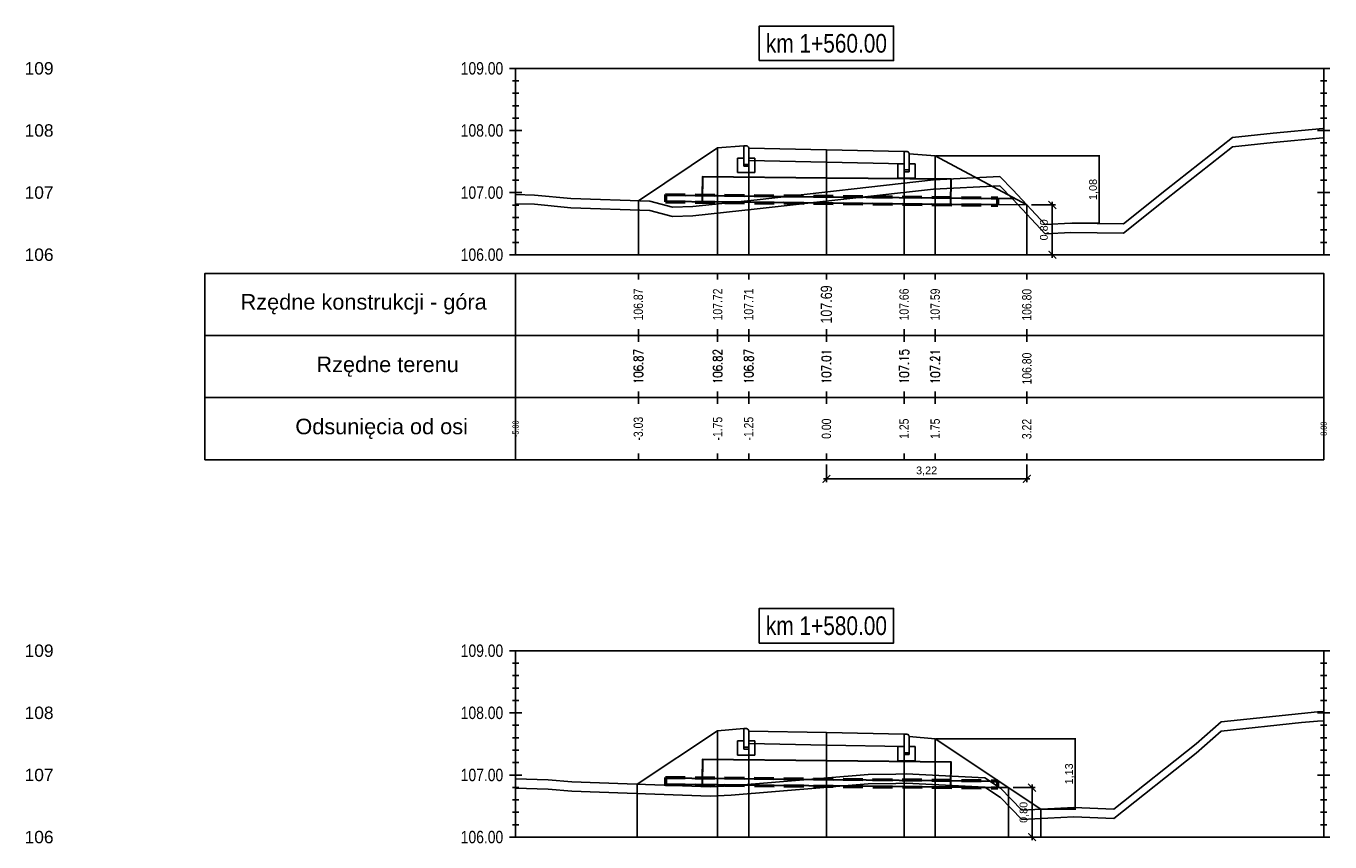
# Model space of a CAD drawing. Extents: x 7537626 to 7538805, y 5722894 to 5725486.
# Tile 75 of 90: x 7538581 to 7538602, y 5725469 to 5725482. Entities that reach past the tile are written whole.
import ezdxf

# ---------------------------------------------------------------- set-up
doc = ezdxf.new("R2010")
doc.units = 0
doc.header["$PDMODE"] = 35
doc.header["$PDSIZE"] = 0.3
doc.linetypes.add('HIDDEN', pattern=[9.525, 6.35, -3.175])
for name, color, linetype in [('C-DROGI-PROFILE', 7, 'Continuous'), ('C-DROGI-PROFILE-ETYKIETY', 7, 'Continuous'), ('C-DROGI-PRZEKROJE-ETYKIETY', 7, 'Continuous'), ('C-POPRZECZKA-przekrój', 2, 'Continuous'), ('C-POPRZECZKA-widok', 1, 'Continuous')]:
    doc.layers.add(name, color=color, linetype=linetype)
for name, color, linetype, true_color in [('C-humus', 7, 'Continuous', 0x003df5), ('C-Teren', 7, 'Continuous', 0x005716), ('poprzeczki', 7, 'Continuous', 0x0000d6)]:
    doc.layers.add(name, color=color, linetype=linetype, true_color=true_color)
doc.layers.add('Pom-plan', color=4, linetype='Continuous', plot=False)
doc.styles.add('2mm08', font='arial.ttf', dxfattribs={"width": 0.8})
doc.styles.add('opis_50', font='arial.ttf', dxfattribs={"height": 0.125})
doc.styles.get("Standard").update_dxf_attribs({"font": 'arial.ttf'})
doc.dimstyles.new('OPIS_50', dxfattribs={"dimscale": 0.5, "dimtxt": 0.125, "dimasz": 0.25, "dimexe": 0.1, "dimexo": 0.15, "dimgap": 0.1, "dimtad": 1, "dimzin": 0, "dimtxsty": 'opis_50', "dimblk": 'ARCHTICK', "dimcen": 0.15, "dimdle": 0.1, "dimaunit": 2, "dimadec": 4, "dimazin": 0, "dimtfac": 1, "dimtmove": 0, "dimatfit": 3, "dimfxl": 1, "dimarcsym": 0})

# ---------------------------------------------------------------- blocks, each defined once
blk = doc.blocks.new('_ArchTick')
at = {"color": 0, "linetype": 'ByBlock', "const_width": 0.15}
blk.add_lwpolyline([(-0.5, -0.5), (0.5, 0.5)], dxfattribs=at)
blk = doc.blocks.new('*D20')
at = {"layer": 'Defpoints', "color": 0, "transparency": 16777216}
for p in [(7538595.225, 5725479.627), (7538597.408, 5725478.546), (7538597.86, 5725478.546)]:
    blk.add_point(p, dxfattribs=at)
at = {"layer": 'poprzeczki', "color": 0, "lineweight": -2, "transparency": 16777216}
for p, q in [((7538595.24, 5725479.627), (7538597.87, 5725479.627)), ((7538597.86, 5725479.637), (7538597.86, 5725478.536)), ((7538597.423, 5725478.546), (7538597.87, 5725478.546))]:
    blk.add_line(p, q, dxfattribs=at)
at = {"layer": 'poprzeczki', "color": 0, "lineweight": -2, "transparency": 16777216, "xscale": 0.025, "yscale": 0.025, "zscale": 0.025}
for p, rotation in [((7538597.86, 5725479.627), 90), ((7538597.86, 5725478.546), 270)]:
    blk.add_blockref('_ArchTick', p, dxfattribs=dict(at, rotation=rotation))
at = {"layer": 'poprzeczki', "color": 0, "transparency": 16777216, "insert": (7538597.775, 5725479.087), "char_height": 0.125, "attachment_point": 5, "rotation": 90, "style": 'opis_50'}
blk.add_mtext('1,08', dxfattribs=at)
blk = doc.blocks.new('*D21')
at = {"layer": 'Defpoints', "color": 0, "transparency": 16777216}
for p in [(7538595.225, 5725470.245), (7538596.923, 5725469.113), (7538597.474, 5725469.113)]:
    blk.add_point(p, dxfattribs=at)
at = {"layer": 'poprzeczki', "color": 0, "lineweight": -2, "transparency": 16777216}
for p, q in [((7538595.24, 5725470.245), (7538597.484, 5725470.245)), ((7538597.474, 5725470.255), (7538597.474, 5725469.103)), ((7538596.938, 5725469.113), (7538597.484, 5725469.113))]:
    blk.add_line(p, q, dxfattribs=at)
at = {"layer": 'poprzeczki', "color": 0, "lineweight": -2, "transparency": 16777216, "xscale": 0.025, "yscale": 0.025, "zscale": 0.025}
for p, rotation in [((7538597.474, 5725470.245), 90), ((7538597.474, 5725469.113), 270)]:
    blk.add_blockref('_ArchTick', p, dxfattribs=dict(at, rotation=rotation))
at = {"layer": 'poprzeczki', "color": 0, "transparency": 16777216, "insert": (7538597.389, 5725469.679), "char_height": 0.125, "attachment_point": 5, "rotation": 90, "style": 'opis_50'}
blk.add_mtext('1,13', dxfattribs=at)
blk = doc.blocks.new('geokrata')
at = {"layer": 'C-POPRZECZKA-przekrój', "color": 172, "linetype": 'HIDDEN', "lineweight": 50, "ltscale": 0.05, "true_color": 0x0000cc}
for p, q in [((7538464.885, 5725469.743), (7538470.234, 5725469.689)), ((7538464.887, 5725469.627), (7538470.233, 5725469.573))]:
    blk.add_line(p, q, dxfattribs=at)
at = {"layer": 'C-POPRZECZKA-przekrój', "color": 98, "linetype": 'Continuous', "lineweight": 30, "true_color": 0x006100}
for p, q in [((7538464.892, 5725469.735), (7538465.726, 5725469.726)), ((7538464.893, 5725469.635), (7538465.725, 5725469.626)), ((7538469.225, 5725469.591), (7538470.225, 5725469.581))]:
    blk.add_line(p, q, dxfattribs=at)
for points in [[(7538467.479, 5725470.009), (7538465.479, 5725470.029), (7538465.475, 5725469.629), (7538469.475, 5725469.589), (7538469.479, 5725469.989), (7538467.479, 5725470.009), (7538465.479, 5725470.029), (7538465.476, 5725469.729), (7538470.226, 5725469.681)], [(7538464.892, 5725469.735), (7538464.893, 5725469.635)], [(7538470.225, 5725469.581), (7538470.226, 5725469.681)]]:
    blk.add_lwpolyline(points, dxfattribs=at)
at = {"layer": 'C-POPRZECZKA-przekrój', "color": 172, "linetype": 'HIDDEN', "lineweight": 50, "ltscale": 0.05, "true_color": 0x0000cc}
for points in [[(7538464.885, 5725469.743), (7538464.887, 5725469.627)], [(7538470.233, 5725469.573), (7538470.234, 5725469.689)]]:
    blk.add_lwpolyline(points, dxfattribs=at)
blk = doc.blocks.new('*D248')
at = {"layer": 'Defpoints', "color": 0, "transparency": 16777216}
for p in [(7538593.475, 5725474.736), (7538596.699, 5725474.736), (7538596.699, 5725474.428)]:
    blk.add_point(p, dxfattribs=at)
at = {"layer": 'Pom-plan', "color": 0, "lineweight": -2, "transparency": 16777216}
for p, q in [((7538593.475, 5725474.661), (7538593.475, 5725474.378)), ((7538596.699, 5725474.661), (7538596.699, 5725474.378)), ((7538593.425, 5725474.428), (7538596.749, 5725474.428))]:
    blk.add_line(p, q, dxfattribs=at)
at = {"layer": 'Pom-plan', "color": 0, "lineweight": -2, "transparency": 16777216, "xscale": 0.125, "yscale": 0.125, "zscale": 0.125, "rotation": 180}
blk.add_blockref('_ArchTick', (7538593.475, 5725474.428), dxfattribs=at)
at = {"layer": 'Pom-plan', "color": 0, "lineweight": -2, "transparency": 16777216, "xscale": 0.125, "yscale": 0.125, "zscale": 0.125}
blk.add_blockref('_ArchTick', (7538596.699, 5725474.428), dxfattribs=at)
at = {"layer": 'Pom-plan', "color": 0, "transparency": 16777216, "insert": (7538595.087, 5725474.553), "char_height": 0.125, "attachment_point": 5, "style": 'opis_50'}
blk.add_mtext('3,22', dxfattribs=at)
blk = doc.blocks.new('*D249')
at = {"layer": 'Defpoints', "color": 0, "transparency": 16777216}
for p in [(7538596.699, 5725478.838), (7538597.109, 5725478.838), (7538596.699, 5725478.036)]:
    blk.add_point(p, dxfattribs=at)
at = {"layer": 'Pom-plan', "color": 0, "lineweight": -2, "transparency": 16777216}
for p, q in [((7538597.109, 5725477.986), (7538597.109, 5725478.888)), ((7538596.774, 5725478.838), (7538597.159, 5725478.838)), ((7538596.774, 5725478.036), (7538597.159, 5725478.036))]:
    blk.add_line(p, q, dxfattribs=at)
at = {"layer": 'Pom-plan', "color": 0, "lineweight": -2, "transparency": 16777216, "xscale": 0.125, "yscale": 0.125, "zscale": 0.125}
for p, rotation in [((7538597.109, 5725478.838), 90), ((7538597.109, 5725478.036), 270)]:
    blk.add_blockref('_ArchTick', p, dxfattribs=dict(at, rotation=rotation))
at = {"layer": 'Pom-plan', "color": 0, "transparency": 16777216, "insert": (7538596.984, 5725478.437), "char_height": 0.125, "attachment_point": 5, "rotation": 90, "style": 'opis_50'}
blk.add_mtext('0,80', dxfattribs=at)
blk = doc.blocks.new('*D250')
at = {"layer": 'Defpoints', "color": 0, "transparency": 16777216}
for p in [(7538596.403, 5725469.459), (7538596.782, 5725469.459), (7538596.403, 5725468.661)]:
    blk.add_point(p, dxfattribs=at)
at = {"layer": 'Pom-plan', "color": 0, "lineweight": -2, "transparency": 16777216}
for p, q in [((7538596.478, 5725469.459), (7538596.832, 5725469.459)), ((7538596.782, 5725468.611), (7538596.782, 5725469.509)), ((7538596.478, 5725468.661), (7538596.832, 5725468.661))]:
    blk.add_line(p, q, dxfattribs=at)
at = {"layer": 'Pom-plan', "color": 0, "lineweight": -2, "transparency": 16777216, "xscale": 0.125, "yscale": 0.125, "zscale": 0.125}
for p, rotation in [((7538596.782, 5725469.459), 90), ((7538596.782, 5725468.661), 270)]:
    blk.add_blockref('_ArchTick', p, dxfattribs=dict(at, rotation=rotation))
at = {"layer": 'Pom-plan', "color": 0, "transparency": 16777216, "insert": (7538596.657, 5725469.06), "char_height": 0.125, "attachment_point": 5, "rotation": 90, "style": 'opis_50'}
blk.add_mtext('0,80', dxfattribs=at)

msp = doc.modelspace()

# ---------------------------------------------------------------- linework, layer by layer
at = {"layer": 'C-DROGI-PROFILE', "color": 7, "linetype": 'Continuous', "lineweight": -3}
for p, q in [((7538590.449, 5725477.736), (7538590.449, 5725477.636)), ((7538591.725, 5725477.736), (7538591.725, 5725477.636)), ((7538592.225, 5725477.736), (7538592.225, 5725477.636)), ((7538593.475, 5725477.736), (7538593.475, 5725477.636)), ((7538594.725, 5725477.736), (7538594.725, 5725477.636)), ((7538595.225, 5725477.736), (7538595.225, 5725477.636)), ((7538596.699, 5725477.736), (7538596.699, 5725477.636)), ((7538590.449, 5725476.736), (7538590.449, 5725476.836)), ((7538591.725, 5725476.736), (7538591.725, 5725476.836)), ((7538592.225, 5725476.736), (7538592.225, 5725476.836)), ((7538593.475, 5725476.736), (7538593.475, 5725476.836)), ((7538594.725, 5725476.736), (7538594.725, 5725476.836)), ((7538595.225, 5725476.736), (7538595.225, 5725476.836)), ((7538596.699, 5725476.736), (7538596.699, 5725476.836)), ((7538590.449, 5725476.736), (7538590.449, 5725476.636)), ((7538591.725, 5725476.736), (7538591.725, 5725476.636)), ((7538592.225, 5725476.736), (7538592.225, 5725476.636)), ((7538593.475, 5725476.736), (7538593.475, 5725476.636)), ((7538594.725, 5725476.736), (7538594.725, 5725476.636)), ((7538595.225, 5725476.736), (7538595.225, 5725476.636)), ((7538596.699, 5725476.736), (7538596.699, 5725476.636)), ((7538590.449, 5725475.736), (7538590.449, 5725475.836)), ((7538590.449, 5725475.736), (7538590.449, 5725475.636)), ((7538591.725, 5725475.736), (7538591.725, 5725475.836)), ((7538591.725, 5725475.736), (7538591.725, 5725475.636)), ((7538592.225, 5725475.736), (7538592.225, 5725475.836)), ((7538592.225, 5725475.736), (7538592.225, 5725475.636)), ((7538593.475, 5725475.736), (7538593.475, 5725475.836)), ((7538593.475, 5725475.736), (7538593.475, 5725475.636)), ((7538594.725, 5725475.736), (7538594.725, 5725475.836)), ((7538594.725, 5725475.736), (7538594.725, 5725475.636)), ((7538595.225, 5725475.736), (7538595.225, 5725475.836)), ((7538595.225, 5725475.736), (7538595.225, 5725475.636)), ((7538596.699, 5725475.736), (7538596.699, 5725475.836)), ((7538596.699, 5725475.736), (7538596.699, 5725475.636)), ((7538590.449, 5725474.736), (7538590.449, 5725474.836)), ((7538591.725, 5725474.736), (7538591.725, 5725474.836)), ((7538592.225, 5725474.736), (7538592.225, 5725474.836)), ((7538593.475, 5725474.736), (7538593.475, 5725474.836)), ((7538594.725, 5725474.736), (7538594.725, 5725474.836)), ((7538595.225, 5725474.736), (7538595.225, 5725474.836)), ((7538596.699, 5725474.736), (7538596.699, 5725474.836))]:
    msp.add_line(p, q, dxfattribs=at)
at = {"layer": 'C-DROGI-PROFILE', "color": 1, "linetype": 'Continuous', "lineweight": -3}
for points in [[(7538588.475, 5725476.736), (7538588.475, 5725477.736), (7538583.475, 5725477.736), (7538583.475, 5725476.736)], [(7538588.475, 5725476.736), (7538601.475, 5725476.736), (7538601.475, 5725477.736), (7538588.475, 5725477.736)], [(7538588.475, 5725475.736), (7538588.475, 5725476.736), (7538583.475, 5725476.736), (7538583.475, 5725475.736)], [(7538588.475, 5725475.736), (7538601.475, 5725475.736), (7538601.475, 5725476.736), (7538588.475, 5725476.736)], [(7538588.475, 5725474.736), (7538588.475, 5725475.736), (7538583.475, 5725475.736), (7538583.475, 5725474.736)], [(7538588.475, 5725474.736), (7538601.475, 5725474.736), (7538601.475, 5725475.736), (7538588.475, 5725475.736)]]:
    msp.add_3dface(points, dxfattribs=at)
at = {"layer": 'C-DROGI-PRZEKROJE-ETYKIETY', "color": 1, "linetype": 'Continuous', "lineweight": -3}
for p, q in [((7538591.725, 5725479.757), (7538591.725, 5725478.036)), ((7538592.225, 5725479.751), (7538592.225, 5725478.036)), ((7538593.475, 5725479.726), (7538593.475, 5725478.036)), ((7538594.725, 5725479.701), (7538594.725, 5725478.036)), ((7538595.225, 5725479.627), (7538595.225, 5725478.036)), ((7538590.449, 5725478.907), (7538590.449, 5725478.036)), ((7538591.725, 5725470.375), (7538591.725, 5725468.661)), ((7538592.225, 5725470.369), (7538592.225, 5725468.661)), ((7538593.475, 5725470.344), (7538593.475, 5725468.661)), ((7538594.725, 5725470.319), (7538594.725, 5725468.661)), ((7538595.225, 5725470.245), (7538595.225, 5725468.661)), ((7538590.432, 5725469.513), (7538590.432, 5725468.661)), ((7538596.923, 5725469.113), (7538596.923, 5725468.661))]:
    msp.add_line(p, q, dxfattribs=at)
for points in [[(7538596.699, 5725478.838), (7538596.699, 5725478.036)], [(7538596.403, 5725469.459), (7538596.403, 5725468.661)]]:
    msp.add_lwpolyline(points, dxfattribs=at)
at = {"layer": 'C-humus'}
for p, q in [((7538600.662, 5725479.841), (7538601.459, 5725479.918)), ((7538601.459, 5725479.918), (7538601.475, 5725479.919)), ((7538598.944, 5725478.935), (7538600.007, 5725479.772)), ((7538600.007, 5725479.772), (7538600.662, 5725479.841)), ((7538592.363, 5725478.773), (7538595.196, 5725479.091)), ((7538595.196, 5725479.091), (7538596.263, 5725479.148)), ((7538596.263, 5725479.148), (7538596.473, 5725478.931)), ((7538596.473, 5725478.931), (7538596.992, 5725478.373)), ((7538598.255, 5725478.385), (7538598.944, 5725478.935)), ((7538588.475, 5725478.857), (7538588.778, 5725478.848)), ((7538588.778, 5725478.848), (7538589.363, 5725478.794)), ((7538589.363, 5725478.794), (7538590.633, 5725478.75)), ((7538590.633, 5725478.75), (7538590.999, 5725478.651)), ((7538590.999, 5725478.651), (7538591.328, 5725478.661)), ((7538591.328, 5725478.661), (7538592.363, 5725478.773)), ((7538596.992, 5725478.373), (7538597.408, 5725478.396)), ((7538597.408, 5725478.396), (7538598.255, 5725478.385)), ((7538599.826, 5725470.368), (7538601.12, 5725470.504)), ((7538601.12, 5725470.504), (7538601.373, 5725470.53)), ((7538601.373, 5725470.53), (7538601.475, 5725470.531)), ((7538599.423, 5725470.013), (7538599.826, 5725470.368)), ((7538598.098, 5725468.959), (7538599.423, 5725470.013)), ((7538588.475, 5725469.449), (7538588.997, 5725469.435)), ((7538588.997, 5725469.435), (7538589.378, 5725469.399)), ((7538591.941, 5725469.335), (7538594.147, 5725469.518)), ((7538594.147, 5725469.518), (7538594.592, 5725469.525)), ((7538594.592, 5725469.525), (7538594.759, 5725469.529)), ((7538594.759, 5725469.529), (7538596.024, 5725469.464)), ((7538596.024, 5725469.464), (7538596.273, 5725469.3)), ((7538589.378, 5725469.399), (7538591.602, 5725469.323)), ((7538591.602, 5725469.323), (7538591.941, 5725469.335)), ((7538596.273, 5725469.3), (7538596.616, 5725468.947)), ((7538596.616, 5725468.947), (7538597.454, 5725468.99)), ((7538597.454, 5725468.99), (7538598.098, 5725468.959))]:
    msp.add_line(p, q, dxfattribs=at)
at = {"layer": 'C-POPRZECZKA-przekrój', "color": 2, "linetype": 'Continuous', "lineweight": -3}
for p, q in [((7538590.449, 5725478.907), (7538591.725, 5725479.757)), ((7538591.725, 5725479.757), (7538592.145, 5725479.791)), ((7538592.185, 5725479.791), (7538592.145, 5725479.791)), ((7538592.145, 5725479.791), (7538592.145, 5725479.461)), ((7538592.19, 5725479.79), (7538592.185, 5725479.791)), ((7538592.199, 5725479.788), (7538592.19, 5725479.79)), ((7538592.207, 5725479.784), (7538592.199, 5725479.788)), ((7538592.213, 5725479.779), (7538592.207, 5725479.784)), ((7538592.218, 5725479.774), (7538592.213, 5725479.779)), ((7538592.222, 5725479.766), (7538592.218, 5725479.774)), ((7538592.224, 5725479.758), (7538592.222, 5725479.766)), ((7538592.225, 5725479.751), (7538592.224, 5725479.758)), ((7538592.225, 5725479.751), (7538593.475, 5725479.726)), ((7538592.225, 5725479.751), (7538592.226, 5725479.551)), ((7538592.225, 5725479.461), (7538592.225, 5725479.751)), ((7538592.225, 5725479.751), (7538592.225, 5725479.591)), ((7538593.475, 5725479.526), (7538593.475, 5725479.726)), ((7538593.475, 5725479.726), (7538594.725, 5725479.701)), ((7538592.045, 5725479.361), (7538592.045, 5725479.591)), ((7538592.045, 5725479.591), (7538592.145, 5725479.591)), ((7538592.145, 5725479.591), (7538592.145, 5725479.491)), ((7538592.225, 5725479.591), (7538592.325, 5725479.591)), ((7538592.226, 5725479.551), (7538593.475, 5725479.526)), ((7538592.325, 5725479.591), (7538592.325, 5725479.361)), ((7538593.475, 5725479.526), (7538594.724, 5725479.501)), ((7538594.625, 5725479.271), (7538594.625, 5725479.501)), ((7538594.625, 5725479.501), (7538594.725, 5725479.501)), ((7538594.725, 5725479.701), (7538594.724, 5725479.501)), ((7538594.765, 5725479.701), (7538594.725, 5725479.701)), ((7538594.725, 5725479.701), (7538594.725, 5725479.371)), ((7538594.725, 5725479.501), (7538594.725, 5725479.401)), ((7538594.77, 5725479.7), (7538594.765, 5725479.701)), ((7538594.779, 5725479.698), (7538594.77, 5725479.7)), ((7538594.787, 5725479.694), (7538594.779, 5725479.698)), ((7538594.793, 5725479.689), (7538594.787, 5725479.694)), ((7538594.798, 5725479.684), (7538594.793, 5725479.689)), ((7538594.802, 5725479.676), (7538594.798, 5725479.684)), ((7538594.804, 5725479.668), (7538594.802, 5725479.676)), ((7538594.805, 5725479.661), (7538594.804, 5725479.668)), ((7538594.805, 5725479.371), (7538594.805, 5725479.661)), ((7538594.805, 5725479.661), (7538594.805, 5725479.501)), ((7538594.805, 5725479.661), (7538595.225, 5725479.627)), ((7538594.805, 5725479.501), (7538594.905, 5725479.501)), ((7538594.905, 5725479.501), (7538594.905, 5725479.271)), ((7538592.325, 5725479.361), (7538592.045, 5725479.361)), ((7538592.145, 5725479.491), (7538592.225, 5725479.491)), ((7538592.145, 5725479.461), (7538592.225, 5725479.461)), ((7538594.725, 5725479.401), (7538594.805, 5725479.401)), ((7538594.725, 5725479.371), (7538594.805, 5725479.371)), ((7538594.905, 5725479.271), (7538594.625, 5725479.271)), ((7538590.432, 5725469.513), (7538591.725, 5725470.375)), ((7538591.725, 5725470.375), (7538592.145, 5725470.409)), ((7538592.185, 5725470.409), (7538592.145, 5725470.409)), ((7538592.145, 5725470.409), (7538592.145, 5725470.079)), ((7538592.19, 5725470.408), (7538592.185, 5725470.409)), ((7538592.199, 5725470.406), (7538592.19, 5725470.408)), ((7538592.207, 5725470.402), (7538592.199, 5725470.406)), ((7538592.213, 5725470.397), (7538592.207, 5725470.402)), ((7538592.218, 5725470.392), (7538592.213, 5725470.397)), ((7538592.222, 5725470.384), (7538592.218, 5725470.392)), ((7538592.224, 5725470.376), (7538592.222, 5725470.384)), ((7538592.225, 5725470.369), (7538592.224, 5725470.376)), ((7538592.225, 5725470.369), (7538593.475, 5725470.344)), ((7538592.225, 5725470.369), (7538592.226, 5725470.169)), ((7538592.225, 5725470.079), (7538592.225, 5725470.369)), ((7538592.225, 5725470.369), (7538592.225, 5725470.209)), ((7538593.475, 5725470.144), (7538593.475, 5725470.344)), ((7538593.475, 5725470.344), (7538594.725, 5725470.319)), ((7538594.725, 5725470.319), (7538594.724, 5725470.119)), ((7538594.765, 5725470.319), (7538594.725, 5725470.319)), ((7538594.725, 5725470.319), (7538594.725, 5725469.989)), ((7538594.77, 5725470.318), (7538594.765, 5725470.319)), ((7538594.779, 5725470.316), (7538594.77, 5725470.318)), ((7538594.787, 5725470.312), (7538594.779, 5725470.316)), ((7538594.793, 5725470.307), (7538594.787, 5725470.312)), ((7538594.798, 5725470.302), (7538594.793, 5725470.307)), ((7538594.802, 5725470.294), (7538594.798, 5725470.302)), ((7538594.804, 5725470.286), (7538594.802, 5725470.294)), ((7538594.805, 5725470.279), (7538594.804, 5725470.286)), ((7538594.805, 5725469.989), (7538594.805, 5725470.279)), ((7538594.805, 5725470.279), (7538594.805, 5725470.119)), ((7538594.805, 5725470.279), (7538595.225, 5725470.245)), ((7538592.045, 5725469.979), (7538592.045, 5725470.209)), ((7538592.045, 5725470.209), (7538592.145, 5725470.209)), ((7538592.145, 5725470.209), (7538592.145, 5725470.109)), ((7538592.145, 5725470.109), (7538592.225, 5725470.109)), ((7538592.145, 5725470.079), (7538592.225, 5725470.079)), ((7538592.225, 5725470.209), (7538592.325, 5725470.209)), ((7538592.226, 5725470.169), (7538593.475, 5725470.144)), ((7538592.325, 5725470.209), (7538592.325, 5725469.979)), ((7538593.475, 5725470.144), (7538594.724, 5725470.119)), ((7538594.625, 5725469.889), (7538594.625, 5725470.119)), ((7538594.625, 5725470.119), (7538594.725, 5725470.119)), ((7538594.725, 5725470.119), (7538594.725, 5725470.019)), ((7538594.805, 5725470.119), (7538594.905, 5725470.119)), ((7538594.905, 5725470.119), (7538594.905, 5725469.889)), ((7538595.225, 5725470.245), (7538596.923, 5725469.113)), ((7538592.325, 5725469.979), (7538592.045, 5725469.979)), ((7538594.905, 5725469.889), (7538594.625, 5725469.889)), ((7538594.725, 5725470.019), (7538594.805, 5725470.019)), ((7538594.725, 5725469.989), (7538594.805, 5725469.989))]:
    msp.add_line(p, q, dxfattribs=at)
at = {"layer": 'C-POPRZECZKA-przekrój'}
for points in [[(7538595.225, 5725479.627), (7538596.699, 5725478.838)], [(7538596.226, 5725478.943), (7538596.508, 5725478.94)], [(7538596.225, 5725478.843), (7538596.699, 5725478.838)], [(7538596.225, 5725469.461), (7538596.403, 5725469.459)], [(7538596.226, 5725469.561), (7538596.251, 5725469.561)]]:
    msp.add_lwpolyline(points, dxfattribs=at)
at = {"layer": 'C-POPRZECZKA-widok', "color": 1, "linetype": 'Continuous', "lineweight": -3}
for p, q in [((7538588.375, 5725481.036), (7538601.575, 5725481.036)), ((7538588.475, 5725478.036), (7538588.475, 5725481.036)), ((7538601.475, 5725478.036), (7538601.475, 5725481.036)), ((7538588.425, 5725480.836), (7538588.525, 5725480.836)), ((7538601.425, 5725480.836), (7538601.525, 5725480.836)), ((7538588.425, 5725480.636), (7538588.525, 5725480.636)), ((7538601.425, 5725480.636), (7538601.525, 5725480.636)), ((7538588.425, 5725480.436), (7538588.525, 5725480.436)), ((7538601.425, 5725480.436), (7538601.525, 5725480.436)), ((7538588.425, 5725480.236), (7538588.525, 5725480.236)), ((7538601.425, 5725480.236), (7538601.525, 5725480.236)), ((7538588.375, 5725480.036), (7538588.575, 5725480.036)), ((7538588.425, 5725480.036), (7538588.525, 5725480.036)), ((7538601.375, 5725480.036), (7538601.575, 5725480.036)), ((7538601.425, 5725480.036), (7538601.525, 5725480.036)), ((7538588.425, 5725479.836), (7538588.525, 5725479.836)), ((7538601.425, 5725479.836), (7538601.525, 5725479.836)), ((7538588.425, 5725479.636), (7538588.525, 5725479.636)), ((7538601.425, 5725479.636), (7538601.525, 5725479.636)), ((7538588.425, 5725479.436), (7538588.525, 5725479.436)), ((7538601.425, 5725479.436), (7538601.525, 5725479.436)), ((7538588.425, 5725479.236), (7538588.525, 5725479.236)), ((7538601.425, 5725479.236), (7538601.525, 5725479.236)), ((7538588.375, 5725479.036), (7538588.575, 5725479.036)), ((7538588.425, 5725479.036), (7538588.525, 5725479.036)), ((7538601.375, 5725479.036), (7538601.575, 5725479.036)), ((7538601.425, 5725479.036), (7538601.525, 5725479.036)), ((7538588.425, 5725478.836), (7538588.525, 5725478.836)), ((7538601.425, 5725478.836), (7538601.525, 5725478.836)), ((7538588.425, 5725478.636), (7538588.525, 5725478.636)), ((7538601.425, 5725478.636), (7538601.525, 5725478.636)), ((7538588.425, 5725478.436), (7538588.525, 5725478.436)), ((7538601.425, 5725478.436), (7538601.525, 5725478.436)), ((7538588.375, 5725478.036), (7538601.575, 5725478.036)), ((7538588.425, 5725478.236), (7538588.525, 5725478.236)), ((7538601.425, 5725478.236), (7538601.525, 5725478.236)), ((7538588.375, 5725471.661), (7538601.575, 5725471.661)), ((7538588.475, 5725468.661), (7538588.475, 5725471.661)), ((7538601.475, 5725468.661), (7538601.475, 5725471.661)), ((7538588.425, 5725471.461), (7538588.525, 5725471.461)), ((7538601.425, 5725471.461), (7538601.525, 5725471.461)), ((7538588.425, 5725471.261), (7538588.525, 5725471.261)), ((7538601.425, 5725471.261), (7538601.525, 5725471.261)), ((7538588.425, 5725471.061), (7538588.525, 5725471.061)), ((7538601.425, 5725471.061), (7538601.525, 5725471.061)), ((7538588.425, 5725470.861), (7538588.525, 5725470.861)), ((7538601.425, 5725470.861), (7538601.525, 5725470.861)), ((7538588.375, 5725470.661), (7538588.575, 5725470.661)), ((7538588.425, 5725470.661), (7538588.525, 5725470.661)), ((7538601.375, 5725470.661), (7538601.575, 5725470.661)), ((7538601.425, 5725470.661), (7538601.525, 5725470.661)), ((7538588.425, 5725470.461), (7538588.525, 5725470.461)), ((7538601.425, 5725470.461), (7538601.525, 5725470.461)), ((7538588.425, 5725470.261), (7538588.525, 5725470.261)), ((7538588.425, 5725470.061), (7538588.525, 5725470.061)), ((7538601.425, 5725470.261), (7538601.525, 5725470.261)), ((7538601.425, 5725470.061), (7538601.525, 5725470.061)), ((7538588.425, 5725469.861), (7538588.525, 5725469.861)), ((7538601.425, 5725469.861), (7538601.525, 5725469.861)), ((7538588.375, 5725469.661), (7538588.575, 5725469.661)), ((7538588.425, 5725469.661), (7538588.525, 5725469.661)), ((7538601.375, 5725469.661), (7538601.575, 5725469.661)), ((7538601.425, 5725469.661), (7538601.525, 5725469.661)), ((7538588.425, 5725469.461), (7538588.525, 5725469.461)), ((7538601.425, 5725469.461), (7538601.525, 5725469.461)), ((7538588.425, 5725469.261), (7538588.525, 5725469.261)), ((7538601.425, 5725469.261), (7538601.525, 5725469.261)), ((7538588.425, 5725469.061), (7538588.525, 5725469.061)), ((7538601.425, 5725469.061), (7538601.525, 5725469.061)), ((7538588.425, 5725468.861), (7538588.525, 5725468.861)), ((7538601.425, 5725468.861), (7538601.525, 5725468.861)), ((7538588.375, 5725468.661), (7538601.575, 5725468.661))]:
    msp.add_line(p, q, dxfattribs=at)
at = {"layer": 'C-POPRZECZKA-widok', "color": 3, "linetype": 'Continuous', "lineweight": -3}
for points in [[(7538592.395, 5725481.161), (7538594.555, 5725481.161), (7538594.555, 5725481.718), (7538592.395, 5725481.718)], [(7538592.395, 5725471.786), (7538594.555, 5725471.786), (7538594.555, 5725472.343), (7538592.395, 5725472.343)]]:
    msp.add_3dface(points, dxfattribs=at)
at = {"layer": 'C-Teren'}
for p, q in [((7538598.944, 5725479.085), (7538600.007, 5725479.922)), ((7538600.007, 5725479.922), (7538600.662, 5725479.991)), ((7538600.662, 5725479.991), (7538601.459, 5725480.068)), ((7538601.459, 5725480.068), (7538601.475, 5725480.069)), ((7538595.196, 5725479.241), (7538596.263, 5725479.298)), ((7538596.263, 5725479.298), (7538596.473, 5725479.081)), ((7538592.363, 5725478.923), (7538595.196, 5725479.241)), ((7538596.473, 5725479.081), (7538596.992, 5725478.523)), ((7538598.255, 5725478.535), (7538598.944, 5725479.085)), ((7538588.475, 5725479.007), (7538588.778, 5725478.998)), ((7538588.778, 5725478.998), (7538589.363, 5725478.944)), ((7538589.363, 5725478.944), (7538590.633, 5725478.9)), ((7538590.633, 5725478.9), (7538590.999, 5725478.801)), ((7538591.328, 5725478.811), (7538592.363, 5725478.923)), ((7538590.999, 5725478.801), (7538591.328, 5725478.811)), ((7538596.992, 5725478.523), (7538597.408, 5725478.546)), ((7538597.408, 5725478.546), (7538598.255, 5725478.535)), ((7538599.423, 5725470.163), (7538599.826, 5725470.518)), ((7538599.826, 5725470.518), (7538601.12, 5725470.654)), ((7538601.12, 5725470.654), (7538601.373, 5725470.68)), ((7538601.373, 5725470.68), (7538601.475, 5725470.681)), ((7538598.098, 5725469.109), (7538599.423, 5725470.163)), ((7538591.941, 5725469.485), (7538594.147, 5725469.668)), ((7538594.147, 5725469.668), (7538594.592, 5725469.675)), ((7538594.592, 5725469.675), (7538594.759, 5725469.679)), ((7538594.759, 5725469.679), (7538596.024, 5725469.614)), ((7538588.475, 5725469.599), (7538588.997, 5725469.585)), ((7538588.997, 5725469.585), (7538589.378, 5725469.549)), ((7538589.378, 5725469.549), (7538591.602, 5725469.473)), ((7538591.602, 5725469.473), (7538591.941, 5725469.485)), ((7538596.024, 5725469.614), (7538596.273, 5725469.45)), ((7538596.273, 5725469.45), (7538596.616, 5725469.097)), ((7538596.616, 5725469.097), (7538597.454, 5725469.14)), ((7538597.454, 5725469.14), (7538598.098, 5725469.109))]:
    msp.add_line(p, q, dxfattribs=at)

# ---------------------------------------------------------------- block references
at = {"layer": 'C-POPRZECZKA-przekrój'}
for p in [(126, 9.262), (126, -0.12)]:
    msp.add_blockref('geokrata', p, dxfattribs=at)

# ---------------------------------------------------------------- texts
at = {"layer": 'C-DROGI-PROFILE', "color": 2}
for s, p in [('Rzędne konstrukcji - góra', (7538584.05, 5725477.153)), ('Rzędne terenu', (7538585.27, 5725476.147)), ('Odsunięcia od osi', (7538584.931, 5725475.147))]:
    msp.add_text(s, height=0.25, dxfattribs=at).set_placement(p)
at = {"layer": 'C-DROGI-PROFILE-ETYKIETY', "color": 1, "style": '2mm08', "width": 0.8}
for s, p in [('106.80', (7538596.773, 5725476.975)), ('106.80', (7538596.774, 5725475.948)), ('3.22', (7538596.773, 5725475.068))]:
    msp.add_text(s, height=0.15, rotation=90, dxfattribs=at).set_placement(p)
at = {"layer": 'C-DROGI-PROFILE-ETYKIETY', "color": 1, "linetype": 'Continuous', "lineweight": -3, "attachment_point": 5, "rotation": 90, "style": '2mm08'}
for s, insert, char_height in [('106.87', (7538590.449, 5725477.236), 0.15), ('107.72', (7538591.725, 5725477.236), 0.15), ('107.71', (7538592.225, 5725477.236), 0.15), ('107.69', (7538593.475, 5725477.236), 0.18), ('107.66', (7538594.725, 5725477.236), 0.15), ('107.59', (7538595.225, 5725477.236), 0.15), ('{\\Fsimplex.shx|c238;106.87}', (7538590.449, 5725476.236), 0.15), ('{\\Fsimplex.shx|c238;106.82}', (7538591.725, 5725476.236), 0.15), ('{\\Fsimplex.shx|c238;106.87}', (7538592.225, 5725476.236), 0.15), ('{\\Fsimplex.shx|c238;107.01}', (7538593.475, 5725476.236), 0.15), ('{\\Fsimplex.shx|c238;107.15}', (7538594.725, 5725476.236), 0.15), ('{\\Fsimplex.shx|c238;107.21}', (7538595.225, 5725476.236), 0.15), ('-3.03', (7538590.449, 5725475.236), 0.15), ('-1.75', (7538591.725, 5725475.236), 0.15), ('-1.25', (7538592.225, 5725475.236), 0.15), ('0.00', (7538593.475, 5725475.236), 0.15), ('1.25', (7538594.725, 5725475.236), 0.15), ('1.75', (7538595.225, 5725475.236), 0.15)]:
    msp.add_mtext(s, dxfattribs=dict(at, insert=insert, char_height=char_height))
at = {"layer": 'C-DROGI-PROFILE-ETYKIETY', "color": 7, "linetype": 'Continuous', "lineweight": -3, "char_height": 0.1, "attachment_point": 5, "rotation": 90, "style": '2mm08'}
for s, insert in [('-5.00', (7538588.475, 5725475.236)), ('8.00', (7538601.475, 5725475.236))]:
    msp.add_mtext(s, dxfattribs=dict(at, insert=insert))
at = {"layer": 'C-POPRZECZKA-widok', "color": 3, "linetype": 'Continuous', "lineweight": -3, "char_height": 0.3, "attachment_point": 8, "style": '2mm08'}
for s, insert in [('km 1+560.00', (7538593.475, 5725481.286)), ('km 1+580.00', (7538593.475, 5725471.911))]:
    msp.add_mtext(s, dxfattribs=dict(at, insert=insert))
at = {"layer": 'C-POPRZECZKA-widok', "color": 1, "linetype": 'Continuous', "lineweight": -3, "char_height": 0.2, "attachment_point": 4}
for s, insert in [('109', (7538580.575, 5725481.036)), ('108', (7538580.575, 5725480.036)), ('107', (7538580.575, 5725479.036)), ('106', (7538580.575, 5725478.036)), ('109', (7538580.575, 5725471.661)), ('108', (7538580.575, 5725470.661)), ('107', (7538580.575, 5725469.661)), ('106', (7538580.575, 5725468.661))]:
    msp.add_mtext(s, dxfattribs=dict(at, insert=insert))
at = {"layer": 'C-POPRZECZKA-widok', "color": 1, "linetype": 'Continuous', "lineweight": -3, "char_height": 0.2, "attachment_point": 6, "style": '2mm08'}
for s, insert in [('109.00', (7538588.275, 5725481.036)), ('108.00', (7538588.275, 5725480.036)), ('107.00', (7538588.275, 5725479.036)), ('106.00', (7538588.275, 5725478.036)), ('109.00', (7538588.275, 5725471.661)), ('108.00', (7538588.275, 5725470.661)), ('107.00', (7538588.275, 5725469.661)), ('106.00', (7538588.275, 5725468.661))]:
    msp.add_mtext(s, dxfattribs=dict(at, insert=insert))

# ---------------------------------------------------------------- dimensions: what is measured, and where the dimension line sits
at = {"layer": 'Pom-plan'}
for base, p1, p2, picture, middle in [((7538597.109, 5725478.838), (7538596.699, 5725478.036), (7538596.699, 5725478.838), '*D249', (7538596.984, 5725478.437)), ((7538596.782, 5725469.459), (7538596.403, 5725468.661), (7538596.403, 5725469.459), '*D250', (7538596.657, 5725469.06))]:
    dim = msp.add_linear_dim(base=base, p1=p1, p2=p2, angle=90, dimstyle='OPIS_50', dxfattribs=at)
    dim.commit()
    dim.dimension.update_dxf_attribs({"geometry": picture, "text_midpoint": middle})
dim = msp.add_linear_dim(base=(7538596.699, 5725474.428), p1=(7538593.475, 5725474.736), p2=(7538596.699, 5725474.736), dimstyle='OPIS_50', dxfattribs=at)
dim.commit()
dim.dimension.update_dxf_attribs({"geometry": '*D248', "text_midpoint": (7538595.087, 5725474.553)})
at = {"layer": 'poprzeczki'}
for base, p1, p2, picture, middle in [((7538597.86, 5725478.546), (7538595.225, 5725479.627), (7538597.408, 5725478.546), '*D20', (7538597.775, 5725479.087)), ((7538597.474, 5725469.113), (7538595.225, 5725470.245), (7538596.923, 5725469.113), '*D21', (7538597.389, 5725469.679))]:
    dim = msp.add_linear_dim(base=base, p1=p1, p2=p2, angle=90, dimstyle='OPIS_50', override={"dimscale": 0.1}, dxfattribs=at)
    dim.commit()
    dim.dimension.update_dxf_attribs({"geometry": picture, "text_midpoint": middle})

doc.saveas('drawing.dxf')
